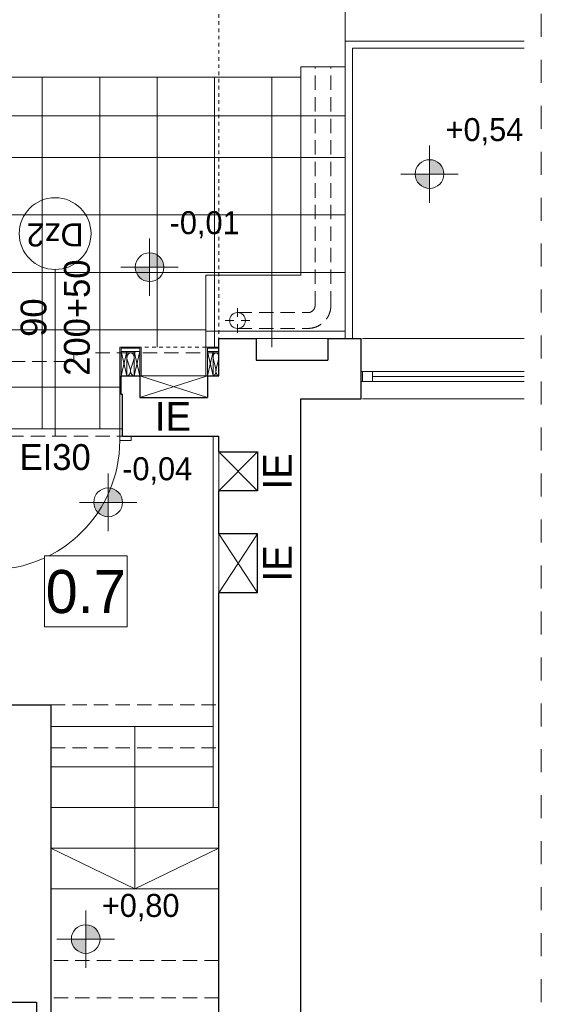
# Model space of a CAD drawing. Extents: x -440864 to -355682, y 13652 to 155872.
# Tile 122 of 179: x -367179 to -363546, y 32718 to 39572. Entities that reach past the tile are written whole.
import ezdxf

# ---------------------------------------------------------------- set-up
doc = ezdxf.new("R2010")
doc.units = 0
doc.header["$MEASUREMENT"] = 0
doc.set_wipeout_variables(frame=1)
for name, pattern in [('Hidden Line', [50, 25, -25]), ('Krawędzie ukryte', [150, 100, -50]), ('Przerywana', [320, 160, -160])]:
    doc.linetypes.add(name, pattern=pattern)
for name, color, linetype in [('#podkład', 252, 'Continuous'), ('Arch ocieplenie', 252, 'Continuous'), ('INWENT RZĘDNE', 252, 'Continuous')]:
    doc.layers.add(name, color=color, linetype=linetype)
for name, color, linetype, lineweight in [('Arch drzwi_Nr_Pióra__10', 252, 'Continuous', 18), ('Arch ocieplenie_Nr_Pióra__44', 252, 'Continuous', 13), ('Arch opisy okien_Nr_Pióra__9', 252, 'Continuous', 13), ('Arch opisy_Nr_Pióra__9', 252, 'Continuous', 13), ('Arch wykończenie_Nr_Pióra__81', 252, 'Continuous', 9), ('Arch wykończenie_Nr_Pióra__9', 252, 'Continuous', 13), ('Arch wymiary_Nr_Pióra__21', 252, 'Continuous', 9), ('INSTALACJA IE_Nr_Pióra__88', 252, 'Continuous', 20), ('INWENT DACH_Nr_Pióra__21', 252, 'Continuous', 9), ('INWENT OPISY_Nr_Pióra__21', 252, 'Continuous', 9), ('INWENT OPISY_Nr_Pióra__88', 252, 'Continuous', 20), ('INWENT OPISY_Nr_Pióra__9', 252, 'Continuous', 13), ('INWENT RZĘDNE_Nr_Pióra__21', 252, 'Continuous', 9), ('INWENT. OKNA_Nr_Pióra__5', 252, 'Continuous', 13), ('INWENT.ŚCIANY_Nr_Pióra__1', 252, 'Continuous', 25), ('INWENT.ŚCIANY_Nr_Pióra__2', 252, 'Continuous', 13), ('INWENT.ŚCIANY_Nr_Pióra__21', 252, 'Continuous', 9), ('Istniejące schody_Nr_Pióra__21', 252, 'Continuous', 9), ('Istniejące schody_Nr_Pióra__5', 252, 'Continuous', 13), ('Istniejące stropy_Nr_Pióra__5', 252, 'Continuous', 13)]:
    doc.layers.add(name, color=color, linetype=linetype, lineweight=lineweight)
doc.styles.add('GENERATED_STYLE_10', font='arial.ttf')
doc.styles.add('GENERATED_STYLE_2', font='txt')
doc.styles.add('GENERATED_STYLE_3', font='txt')
doc.styles.add('GENERATED_STYLE_5', font='txt')
doc.styles.add('GENERATED_STYLE_6', font='txt')

# ---------------------------------------------------------------- blocks, each defined once
blk = doc.blocks.new('Izolacja cieplna 14_32', base_point=(-415904.9, 37092.6))
at = {"layer": 'Arch ocieplenie_Nr_Pióra__44', "linetype": 'Continuous'}
for p, q in [((-415902.8, 37204.9), (-415882, 37140.3)), ((-415877.8, 37140.3), (-415857, 37204.9))]:
    blk.add_line(p, q, dxfattribs=at)
for centre, start_param, end_param in [((-415879.9, 37218.6), 4.299595, 8.266775), ((-415904.9, 37126.6), 3.141593, 5.125182), ((-415854.9, 37126.6), 1.158004, 3.141593)]:
    blk.add_ellipse(centre, major_axis=(0, 34), ratio=0.734674, start_param=start_param, end_param=end_param, dxfattribs=at)
blk = doc.blocks.new('Izolacja cieplna 14_33', base_point=(-415304.9, 37092.6))
at = {"layer": 'Arch ocieplenie_Nr_Pióra__44', "linetype": 'Continuous'}
for p, q in [((-415303.3, 37204.9), (-415286.6, 37140.3)), ((-415283.3, 37140.3), (-415266.6, 37204.9))]:
    blk.add_line(p, q, dxfattribs=at)
for centre, start_param, end_param in [((-415284.9, 37218.6), 4.299595, 8.266775), ((-415304.9, 37126.6), 3.141593, 5.125182), ((-415264.9, 37126.6), 1.158004, 3.141593)]:
    blk.add_ellipse(centre, major_axis=(0, 34), ratio=0.587743, start_param=start_param, end_param=end_param, dxfattribs=at)
blk = doc.blocks.new('Koty wysokościowe_1', base_point=(-416035.9, 36211.7))
at = {"layer": 'INWENT RZĘDNE_Nr_Pióra__21', "linetype": 'Continuous'}
for points in [[(-416035.9, 36211.7), (-415935.9, 36211.7), (-415943.5, 36249.9), (-415965.2, 36282.4), (-415997.7, 36304.1), (-416035.9, 36311.7)], [(-416035.9, 36211.7), (-416135.9, 36211.7), (-416128.3, 36173.4), (-416106.6, 36141), (-416074.2, 36119.3), (-416035.9, 36111.7)]]:
    blk.add_hatch(color=256, dxfattribs=at).paths.add_polyline_path(points, flags=0)
for p, q in [((-416035.9, 36011.7), (-416035.9, 36411.7)), ((-416235.9, 36211.7), (-415835.9, 36211.7))]:
    blk.add_line(p, q, dxfattribs=at)
blk.add_circle((-416035.9, 36211.7), 100, dxfattribs=at)
at = {"layer": 'INWENT RZĘDNE_Nr_Pióra__21', "insert": (-415938.3, 36335.8), "char_height": 160, "attachment_point": 7, "style": 'GENERATED_STYLE_2'}
blk.add_mtext('{-0,04}', dxfattribs=at)
blk = doc.blocks.new('Koty wysokościowe_2', base_point=(-416192.1, 33171.7))
at = {"layer": 'INWENT RZĘDNE_Nr_Pióra__21', "linetype": 'Continuous'}
for points in [[(-416192.1, 33171.7), (-416092.1, 33171.7), (-416099.7, 33210), (-416121.3, 33242.5), (-416153.8, 33264.1), (-416192.1, 33271.7)], [(-416192.1, 33171.7), (-416292.1, 33171.7), (-416284.4, 33133.5), (-416262.8, 33101), (-416230.3, 33079.4), (-416192.1, 33071.7)]]:
    blk.add_hatch(color=256, dxfattribs=at).paths.add_polyline_path(points, flags=0)
for p, q in [((-416192.1, 32971.7), (-416192.1, 33371.7)), ((-416392.1, 33171.7), (-415992.1, 33171.7))]:
    blk.add_line(p, q, dxfattribs=at)
blk.add_circle((-416192.1, 33171.7), 100, dxfattribs=at)
at = {"layer": 'INWENT RZĘDNE_Nr_Pióra__21', "insert": (-416080.3, 33296.1), "char_height": 160, "attachment_point": 7, "style": 'GENERATED_STYLE_2'}
blk.add_mtext('{+0,80}', dxfattribs=at)
blk = doc.blocks.new('Koty wysokościowe_3', base_point=(-415747.3, 37848.8))
at = {"layer": 'INWENT RZĘDNE_Nr_Pióra__21', "linetype": 'Continuous'}
for points in [[(-415747.3, 37848.8), (-415647.3, 37848.8), (-415654.9, 37887.1), (-415676.6, 37919.5), (-415709, 37941.2), (-415747.3, 37948.8)], [(-415747.3, 37848.8), (-415847.3, 37848.8), (-415839.7, 37810.6), (-415818, 37778.1), (-415785.6, 37756.4), (-415747.3, 37748.8)]]:
    blk.add_hatch(color=256, dxfattribs=at).paths.add_polyline_path(points, flags=0)
for p, q in [((-415747.3, 37648.8), (-415747.3, 38048.8)), ((-415947.3, 37848.8), (-415547.3, 37848.8))]:
    blk.add_line(p, q, dxfattribs=at)
blk.add_circle((-415747.3, 37848.8), 100, dxfattribs=at)
at = {"layer": 'INWENT RZĘDNE_Nr_Pióra__21', "insert": (-415607.7, 38048.8), "char_height": 160, "attachment_point": 7, "style": 'GENERATED_STYLE_2'}
blk.add_mtext('{-0,01}', dxfattribs=at)
blk = doc.blocks.new('Koty wysokościowe_11', base_point=(-413797.6, 38497))
at = {"layer": 'INWENT RZĘDNE_Nr_Pióra__21', "linetype": 'Continuous'}
for points in [[(-413797.6, 38497), (-413697.6, 38497), (-413705.2, 38535.2), (-413726.9, 38567.7), (-413759.3, 38589.4), (-413797.6, 38597)], [(-413797.6, 38497), (-413897.6, 38497), (-413890, 38458.7), (-413868.3, 38426.3), (-413835.8, 38404.6), (-413797.6, 38397)]]:
    blk.add_hatch(color=256, dxfattribs=at).paths.add_polyline_path(points, flags=0)
for p, q in [((-413797.6, 38297), (-413797.6, 38697)), ((-413997.6, 38497), (-413597.6, 38497))]:
    blk.add_line(p, q, dxfattribs=at)
blk.add_circle((-413797.6, 38497), 100, dxfattribs=at)
at = {"layer": 'INWENT RZĘDNE_Nr_Pióra__21', "insert": (-413685.8, 38697), "char_height": 160, "attachment_point": 7, "style": 'GENERATED_STYLE_2'}
blk.add_mtext('{+0,54}', dxfattribs=at)
blk = doc.blocks.new('parter')
at = {"layer": 'Arch drzwi_Nr_Pióra__10', "color": 252, "linetype": 'Continuous'}
for p, q in [((-415954.9, 36722.6), (-415954.9, 36642.6)), ((-415934.9, 36722.6), (-415954.9, 36722.6)), ((-415874.9, 36672.6), (-415874.9, 36642.6)), ((-415954.9, 36642.6), (-415874.9, 36642.6))]:
    blk.add_line(p, q, dxfattribs=at)
blk.add_arc((-416854.9, 36642.6), 900, 270, 0, dxfattribs=at)
at = {"layer": 'Arch opisy_Nr_Pióra__9', "color": 252, "linetype": 'Continuous'}
blk.add_line((-416404.9, 37832.6), (-416404.9, 36672.6), dxfattribs=at)
blk.add_circle((-416404.9, 38082.6), 250, dxfattribs=at)
at = {"layer": 'Arch wykończenie_Nr_Pióra__81', "color": 252, "linetype": 'Continuous'}
for p, q in [((-416494.9, 39172.6), (-416494.9, 36722.6)), ((-416094.9, 39172.6), (-416094.9, 36722.6)), ((-415694.9, 39172.6), (-415694.9, 37292.6)), ((-415294.9, 39172.6), (-415294.9, 37292.6)), ((-414894.9, 39172.6), (-414894.9, 37292.6)), ((-414384.9, 38902.6), (-414694.9, 38902.6)), ((-414384.9, 38212.6), (-419874.9, 38212.6)), ((-414384.9, 37812.6), (-419874.9, 37812.6)), ((-415354.9, 37412.6), (-419874.9, 37412.6)), ((-415954.9, 37012.6), (-416854.9, 37012.6)), ((-416854.9, 36722.6), (-415954.9, 36722.6))]:
    blk.add_line(p, q, dxfattribs=at)
at = {"layer": 'Arch wykończenie_Nr_Pióra__9', "color": 252, "linetype": 'Continuous'}
for p, q in [((-415954.9, 37292.6), (-415954.9, 36722.6)), ((-415804.9, 37292.6), (-415954.9, 37292.6)), ((-415804.9, 37092.6), (-415804.9, 37292.6)), ((-415264.9, 37292.6), (-415354.9, 37292.6)), ((-415354.9, 37292.6), (-415354.9, 37092.6)), ((-415944.9, 37284.6), (-415944.9, 37092.6)), ((-415814.9, 37284.6), (-415944.9, 37284.6)), ((-415814.9, 37262.6), (-415944.9, 37262.6)), ((-415944.9, 37092.6), (-415944.9, 37262.6)), ((-415944.9, 37262.6), (-415904.9, 37262.6)), ((-415944.9, 37092.6), (-415904.9, 37262.6)), ((-415904.9, 37092.6), (-415944.9, 37262.6)), ((-415904.9, 37262.6), (-415904.9, 37092.6)), ((-415854.9, 37252.6), (-415904.9, 37252.6)), ((-415854.9, 37092.6), (-415854.9, 37262.6)), ((-415854.9, 37262.6), (-415814.9, 37262.6)), ((-415854.9, 37092.6), (-415814.9, 37262.6)), ((-415814.9, 37092.6), (-415854.9, 37262.6)), ((-415814.9, 37262.6), (-415814.9, 37284.6)), ((-415814.9, 37262.6), (-415814.9, 37092.6)), ((-415264.9, 37284.6), (-415344.9, 37284.6)), ((-415344.9, 37284.6), (-415344.9, 37262.6)), ((-415264.9, 37262.6), (-415344.9, 37262.6)), ((-415344.9, 37092.6), (-415344.9, 37262.6)), ((-415344.9, 37262.6), (-415304.9, 37262.6)), ((-415344.9, 37092.6), (-415304.9, 37262.6)), ((-415304.9, 37092.6), (-415344.9, 37262.6)), ((-415304.9, 37262.6), (-415304.9, 37092.6)), ((-415264.9, 37252.6), (-415304.9, 37252.6)), ((-415904.9, 37092.6), (-415944.9, 37092.6)), ((-415814.9, 37092.6), (-415854.9, 37092.6)), ((-415304.9, 37092.6), (-415344.9, 37092.6))]:
    blk.add_line(p, q, dxfattribs=at)
at = {"layer": 'Arch wykończenie_Nr_Pióra__9', "color": 252, "linetype": 'Hidden Line'}
blk.add_line((-415354.9, 37292.6), (-415804.9, 37292.6), dxfattribs=at)
at = {"layer": 'Arch wymiary_Nr_Pióra__21', "color": 252, "linetype": 'Hidden Line'}
blk.add_line((-415264.9, 41960.4), (-415264.9, 37352.6), dxfattribs=at)
at = {"layer": 'INSTALACJA IE_Nr_Pióra__88', "color": 252, "linetype": 'Continuous'}
for p, q in [((-415814.9, 37092.6), (-415814.9, 36942.6)), ((-415344.9, 37092.6), (-415814.9, 37092.6)), ((-415344.9, 36942.6), (-415814.9, 37092.6)), ((-415814.9, 36942.6), (-415344.9, 37092.6)), ((-415344.9, 36942.6), (-415344.9, 37092.6)), ((-415814.9, 36942.6), (-415344.9, 36942.6)), ((-415264.9, 36292.6), (-415264.9, 36562.6)), ((-415264.9, 36562.6), (-414994.9, 36562.6)), ((-414994.9, 36562.6), (-415264.9, 36292.6)), ((-415264.9, 36562.6), (-414994.9, 36292.6)), ((-414994.9, 36562.6), (-414994.9, 36292.6)), ((-414994.9, 36292.6), (-415264.9, 36292.6)), ((-415264.9, 35582.6), (-415264.9, 35992.6)), ((-415264.9, 35992.6), (-414994.9, 35992.6)), ((-415264.9, 35582.6), (-414994.9, 35992.6)), ((-415264.9, 35992.6), (-414994.9, 35582.6)), ((-414994.9, 35992.6), (-414994.9, 35582.6)), ((-414994.9, 35582.6), (-415264.9, 35582.6))]:
    blk.add_line(p, q, dxfattribs=at)
at = {"layer": 'INWENT DACH_Nr_Pióra__21', "color": 252, "linetype": 'Krawędzie ukryte'}
for p, q in [((-414594.9, 37582.6), (-414594.9, 39242.6)), ((-414484.9, 37582.6), (-414484.9, 39242.6)), ((-415134.9, 37532.6), (-414644.9, 37532.6)), ((-415134.9, 37422.6), (-414644.9, 37422.6))]:
    blk.add_line(p, q, dxfattribs=at)
at = {"layer": 'INWENT DACH_Nr_Pióra__21', "color": 252, "linetype": 'Continuous'}
for p, q in [((-415134.9, 37502.6), (-415134.9, 37562.6)), ((-415159.9, 37477.6), (-415219.9, 37477.6)), ((-415134.9, 37452.6), (-415134.9, 37392.6)), ((-415109.9, 37477.6), (-415049.9, 37477.6))]:
    blk.add_line(p, q, dxfattribs=at)
blk.add_circle((-415134.9, 37477.6), 55, dxfattribs=at)
at = {"layer": 'INWENT DACH_Nr_Pióra__21', "color": 252, "linetype": 'Krawędzie ukryte'}
for radius in [50, 160]:
    blk.add_arc((-414644.9, 37582.6), radius, 270, 0, dxfattribs=at)
at = {"layer": 'INWENT OPISY_Nr_Pióra__21', "color": 252, "linetype": 'Przerywana'}
blk.add_line((-413019.4, 15452.6), (-413019.4, 42373.7), dxfattribs=at)
at = {"layer": 'INWENT. OKNA_Nr_Pióra__5', "color": 252, "linetype": 'Continuous'}
for p, q in [((-414273.9, 37122.6), (-413139.4, 37122.6)), ((-414264.9, 37122.6), (-414264.9, 37052.6)), ((-414194.9, 37122.6), (-414194.9, 37052.6)), ((-414194.9, 37087.6), (-413139.4, 37087.6)), ((-414273.9, 37052.6), (-413139.4, 37052.6))]:
    blk.add_line(p, q, dxfattribs=at)
at = {"layer": 'INWENT.ŚCIANY_Nr_Pióra__1', "color": 252, "linetype": 'Continuous'}
for p, q in [((-415264.9, 37092.6), (-415264.9, 37352.6)), ((-415264.9, 37352.6), (-415004.9, 37352.6)), ((-415004.9, 37352.6), (-415004.9, 37202.6)), ((-414504.9, 37352.6), (-414504.9, 37202.6)), ((-414504.9, 37352.6), (-414273.9, 37352.6)), ((-414273.9, 36932.6), (-414273.9, 37352.6)), ((-415004.9, 37202.6), (-414504.9, 37202.6)), ((-415944.9, 36962.6), (-415944.9, 37092.6)), ((-415944.9, 37092.6), (-415814.9, 37092.6)), ((-415814.9, 37092.6), (-415814.9, 36942.6)), ((-415344.9, 37092.6), (-415344.9, 36942.6)), ((-415344.9, 37092.6), (-415264.9, 37092.6)), ((-415934.9, 36962.6), (-415944.9, 36962.6)), ((-415934.9, 36672.6), (-415934.9, 36962.6)), ((-415814.9, 36942.6), (-415344.9, 36942.6)), ((-414694.9, 23142.6), (-414694.9, 36932.6)), ((-414694.9, 36932.6), (-414273.9, 36932.6)), ((-415934.9, 36672.6), (-415264.9, 36672.6)), ((-415264.9, 36562.6), (-415264.9, 36672.6)), ((-415264.9, 36562.6), (-414994.9, 36562.6)), ((-414994.9, 36562.6), (-414994.9, 36292.6)), ((-414994.9, 36292.6), (-415264.9, 36292.6)), ((-415264.9, 35992.6), (-415264.9, 36292.6)), ((-414994.9, 35992.6), (-415264.9, 35992.6)), ((-414994.9, 35582.6), (-414994.9, 35992.6)), ((-415264.9, 31598), (-415264.9, 35582.6)), ((-414994.9, 35582.6), (-415264.9, 35582.6)), ((-416964.9, 34802.6), (-416434.9, 34802.6)), ((-416434.9, 34802.6), (-416434.9, 32090.3)), ((-420134.9, 32732.6), (-416534.9, 32732.6)), ((-416534.9, 32732.6), (-416534.9, 29942.6))]:
    blk.add_line(p, q, dxfattribs=at)
at = {"layer": 'INWENT.ŚCIANY_Nr_Pióra__2', "color": 252, "linetype": 'Krawędzie ukryte'}
for p, q in [((-416274.9, 37252.6), (-416274.9, 37192.6)), ((-416274.9, 37252.6), (-415944.9, 37252.6)), ((-415944.9, 37252.6), (-415944.9, 37092.6)), ((-415944.9, 37252.6), (-415264.9, 37252.6)), ((-416864.9, 37192.6), (-416274.9, 37192.6))]:
    blk.add_line(p, q, dxfattribs=at)
at = {"layer": 'INWENT.ŚCIANY_Nr_Pióra__21', "color": 252, "linetype": 'Continuous'}
for p, q in [((-415004.9, 37352.6), (-414504.9, 37352.6)), ((-414264.9, 37352.6), (-413139.4, 37352.6)), ((-415814.9, 37092.6), (-415814.9, 37252.6)), ((-415344.9, 37092.6), (-415344.9, 37252.6)), ((-415814.9, 37092.6), (-415344.9, 37092.6)), ((-415814.9, 36942.6), (-415814.9, 37092.6)), ((-414264.9, 36932.6), (-413139.4, 36932.6)), ((-415304.9, 36672.6), (-415304.9, 34087.6)), ((-415264.9, 36292.6), (-415264.9, 36562.6)), ((-415264.9, 35582.6), (-415264.9, 35992.6))]:
    blk.add_line(p, q, dxfattribs=at)
at = {"layer": 'INWENT.ŚCIANY_Nr_Pióra__21', "color": 252, "linetype": 'Krawędzie ukryte'}
blk.add_line((-416874.9, 36672.6), (-415934.9, 36672.6), dxfattribs=at)
at = {"layer": 'Istniejące schody_Nr_Pióra__21', "color": 252, "linetype": 'Continuous'}
for p, q in [((-414334.9, 37352.6), (-414334.9, 39372.6)), ((-414334.9, 39372.6), (-413139.4, 39372.6))]:
    blk.add_line(p, q, dxfattribs=at)
at = {"layer": 'Istniejące schody_Nr_Pióra__5', "color": 252, "linetype": 'Continuous'}
for p, q in [((-414384.9, 39422.6), (-414384.9, 40402.6)), ((-414384.9, 39242.6), (-414384.9, 39422.6)), ((-414384.9, 39422.6), (-413139.4, 39422.6)), ((-414694.9, 37792.6), (-414694.9, 39242.6)), ((-414694.9, 39242.6), (-414384.9, 39242.6)), ((-414384.9, 37352.6), (-414384.9, 39242.6)), ((-414694.9, 39172.6), (-419874.9, 39172.6)), ((-414694.9, 38902.6), (-419584.9, 38902.6)), ((-414694.9, 38612.6), (-419294.9, 38612.6)), ((-414694.9, 38612.6), (-414384.9, 38612.6)), ((-415354.9, 37402.6), (-415354.9, 37792.6)), ((-415354.9, 37792.6), (-414694.9, 37792.6)), ((-415354.9, 37252.6), (-415354.9, 37402.6)), ((-415354.9, 37402.6), (-414384.9, 37402.6)), ((-415304.9, 34652.6), (-416434.9, 34652.6)), ((-415849.9, 33522.6), (-415849.9, 34652.6)), ((-416434.9, 34370.1), (-415304.9, 34370.1)), ((-416434.9, 34087.6), (-415264.9, 34087.6)), ((-416434.9, 33805.1), (-415264.9, 33805.1)), ((-415849.9, 33522.6), (-416434.9, 33805.1)), ((-415849.9, 33522.6), (-415264.9, 33805.1)), ((-416434.9, 33522.6), (-415264.9, 33522.6))]:
    blk.add_line(p, q, dxfattribs=at)
at = {"layer": 'Istniejące stropy_Nr_Pióra__5', "color": 252, "linetype": 'Krawędzie ukryte'}
for p, q in [((-416434.9, 34802.6), (-415264.9, 34802.6)), ((-416434.9, 34502.6), (-415264.9, 34502.6)), ((-415264.9, 33022.6), (-416434.9, 33022.6)), ((-415264.9, 32762.6), (-416434.9, 32762.6))]:
    blk.add_line(p, q, dxfattribs=at)
at = {"layer": 'Arch ocieplenie', "color": 252, "linetype": 'Continuous', "lineweight": 13}
for name, p in [('Izolacja cieplna 14_32', (-415904.9, 37092.6)), ('Izolacja cieplna 14_33', (-415304.9, 37092.6))]:
    blk.add_blockref(name, p, dxfattribs=at)
at = {"layer": 'INWENT RZĘDNE', "color": 252}
for name, p in [('Koty wysokościowe_11', (-413797.6, 38497)), ('Koty wysokościowe_3', (-415747.3, 37848.8)), ('Koty wysokościowe_1', (-416035.9, 36211.7)), ('Koty wysokościowe_2', (-416192.1, 33171.7))]:
    blk.add_blockref(name, p, dxfattribs=at)
at = {"layer": 'Arch opisy okien_Nr_Pióra__9', "color": 252, "linetype": 'Continuous', "insert": (-416404.9, 37993.5), "char_height": 160, "attachment_point": 2, "rotation": 180, "style": 'GENERATED_STYLE_10'}
blk.add_mtext('{Dz2}', dxfattribs=at)
at = {"layer": 'INWENT OPISY_Nr_Pióra__88', "color": 252, "linetype": 'Continuous', "insert": (-415584.9, 36910.1), "char_height": 200, "attachment_point": 2, "style": 'GENERATED_STYLE_5'}
blk.add_mtext('{IE}', dxfattribs=at)
at = {"layer": 'INWENT OPISY_Nr_Pióra__88', "color": 252, "linetype": 'Continuous', "char_height": 200, "attachment_point": 2, "rotation": 90, "style": 'GENERATED_STYLE_5'}
for insert in [(-414957.1, 36427.6), (-414957.1, 35787.6)]:
    blk.add_mtext('{IE}', dxfattribs=dict(at, insert=insert))
at = {"layer": 'INWENT OPISY_Nr_Pióra__9', "color": 252, "linetype": 'Continuous', "insert": (-416645.8, 37497.6), "char_height": 180, "width": 1346.334, "attachment_point": 2, "rotation": 90, "line_spacing_factor": 1.007146, "style": 'GENERATED_STYLE_6'}
blk.add_mtext('{90\\P200+50}', dxfattribs=at)
at = {"layer": 'INWENT OPISY_Nr_Pióra__9', "color": 252, "linetype": 'Continuous', "insert": (-416404.9, 36617), "char_height": 180, "attachment_point": 2, "style": 'GENERATED_STYLE_6'}
blk.add_mtext('{EI30}', dxfattribs=at)
at = {"color": 252, "linetype": 'Continuous', "ltscale": 1670844.897716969}
blk.add_wipeout([(-416480.1, 35838.7), (-415904.1, 35838.7), (-415904.1, 35344.6), (-416480.1, 35344.6)], dxfattribs=at).dxf.layer = 'INWENT OPISY_Nr_Pióra__21'
at = {"layer": 'INWENT OPISY_Nr_Pióra__21', "color": 252, "linetype": 'Continuous', "flags": 128}
blk.add_lwpolyline([(-416480.1, 35838.7), (-415904.1, 35838.7), (-415904.1, 35344.6), (-416480.1, 35344.6)], close=True, dxfattribs=at)
at = {"layer": 'INWENT OPISY_Nr_Pióra__21', "color": 252, "linetype": 'Continuous', "insert": (-416192.1, 35436.5), "char_height": 300, "attachment_point": 8, "style": 'GENERATED_STYLE_3'}
blk.add_mtext('{0.7 }', dxfattribs=at)

msp = doc.modelspace()

# ---------------------------------------------------------------- block references
at = {"layer": '#podkład', "color": 3, "lineweight": 50}
msp.add_blockref('parter', (49473.1, 0), dxfattribs=at)

doc.saveas('drawing.dxf')
